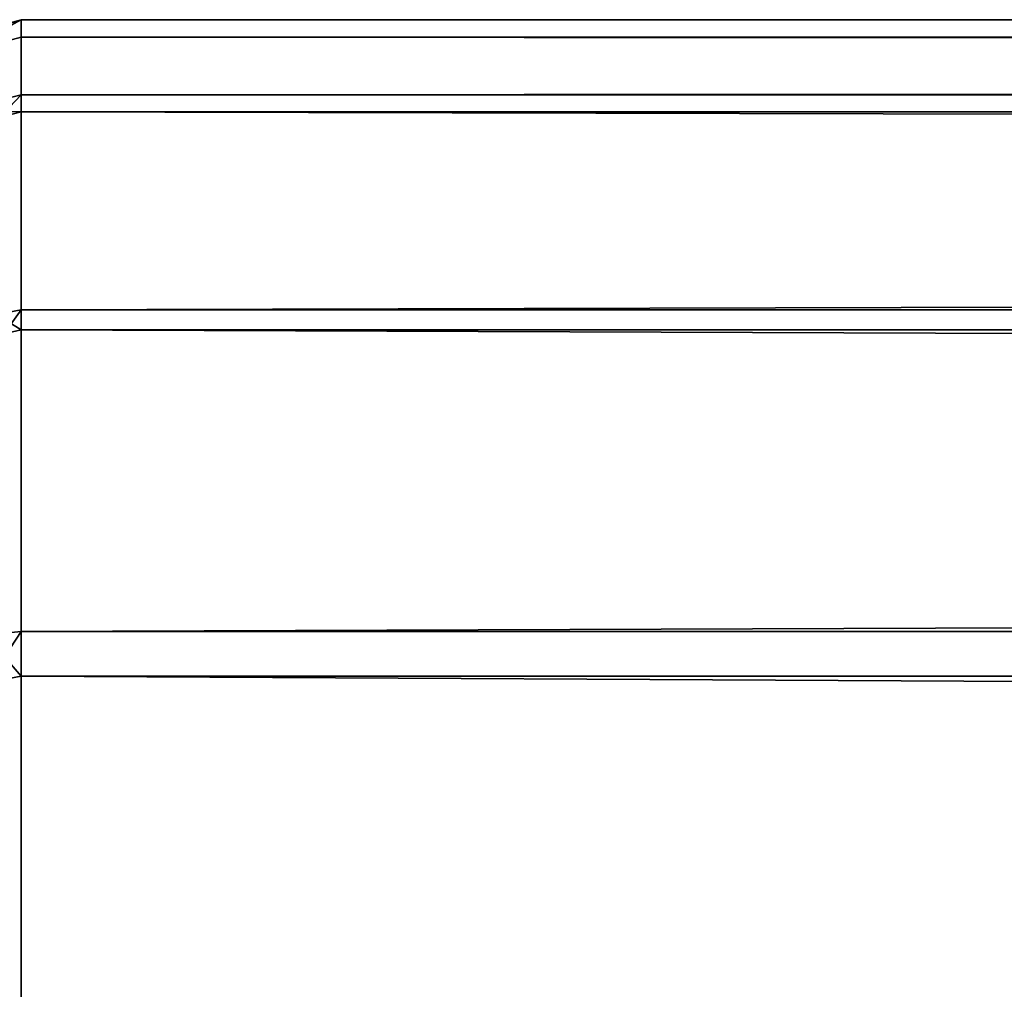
# Model space of a CAD drawing. Header units: inches. Extents: x 0 to 46, y -28.1 to 0.1.
# Tile 40 of 122: x 0.249 to 0.746, y -0.48 to 0.009. Entities that reach past the tile are written whole.
import ezdxf

# ---------------------------------------------------------------- set-up
doc = ezdxf.new("R2010")
doc.units = ezdxf.units.IN
doc.header["$LTSCALE"] = 0.03937
doc.header["$MEASUREMENT"] = 0
doc.layers.add('A-FURN-3-ST', color=151, linetype='Continuous')

msp = doc.modelspace()

# ---------------------------------------------------------------- meshes
at = {"layer": 'A-FURN-3-ST'}
mesh = msp.add_polyface(dxfattribs=at)
corners = [(0.25, -1.1, 18), (45.75, -1.1, 18), (0.25, -0.81543, 17.96255), (45.75, -0.81543, 17.96255), (0.25, -0.55024, 17.85277), (45.75, -0.55024, 17.85277), (0.25, -0.32248, 17.67812), (45.75, -0.32248, 17.67812), (0.25, -0.14765, 17.45049), (45.75, -0.14765, 17.45049), (0.25, -0.03766, 17.18538), (45.75, -0.03766, 17.18538), (0.25, 0, 16.90085), (45.75, 0.00877, 5.50038), (0.25, 0.00877, 5.50038), (0.25, -0.02918, 5.30892), (45.75, -0.02918, 5.30892), (0.25, -0.13754, 5.14658), (45.75, -0.13754, 5.14658), (0.25, -0.2998, 5.0381), (45.75, -0.2998, 5.0381), (0.25, -0.49123, 5), (0.25, -27.51, 5), (0.125, -0.49123, 5.03349), (0.125, -27.51, 5.03349), (0.03349, -0.49123, 5.125), (0.03349, -0.14469, 5.35669), (0.125, -0.02472, 5.50036), (0.125, -0.06013, 5.32172), (0.125, -0.16123, 5.17026), (0.125, -0.31262, 5.06904), (0.03349, -0.125, 16.90075), (0.125, -0.03349, 16.90082), (0.125, -0.07001, 17.17669), (0.03349, -0.84777, 17.84181), (0.125, -1.1, 17.96651), (0.125, -0.8241, 17.9302), (0.03349, -0.41084, 17.58969), (0.125, -0.34616, 17.65442), (0.125, -0.17665, 17.43373), (0.03349, -0.25588, 17.38793), (0.03349, -0.15838, 17.15295), (0.125, -0.56698, 17.82376), (0.125, -26.91, 17.96651), (0.25, -26.91, 18)]
mesh.append_faces([[corners[k] for k in face] for face in [(0, 1, 2), (2, 3, 4), (4, 5, 6), (6, 7, 8), (8, 9, 10), (10, 11, 12), (12, 13, 14), (14, 13, 15), (15, 16, 17), (17, 18, 19), (19, 20, 21), (21, 22, 23), (23, 24, 25), (26, 27, 28), (28, 27, 14), (28, 14, 15), (28, 15, 29), (29, 15, 17), (29, 17, 30), (30, 17, 19), (30, 19, 23), (23, 19, 21), (23, 25, 30), (27, 31, 32), (27, 32, 14), (14, 32, 12), (31, 33, 32), (32, 33, 10), (32, 10, 12), (34, 35, 36), (37, 38, 39, 40), (40, 39, 33, 41), (35, 0, 36), (36, 0, 2), (36, 2, 42), (42, 2, 4), (42, 4, 38), (38, 4, 6), (38, 6, 39), (39, 6, 8), (39, 8, 33), (33, 8, 10), (35, 43, 0), (44, 1, 0)]])
mesh = msp.add_polyface(dxfattribs=at)
corners = [(45.875, -0.49123, 5.03349), (45.875, -27.51, 5.03349), (45.75, -0.49123, 5), (45.75, 0.00877, 5.50038), (45.875, -0.02472, 5.50036), (45.75, -0.02918, 5.30892), (45.875, -0.06013, 5.32172), (45.75, -0.13754, 5.14658), (45.875, -0.16123, 5.17026), (45.75, -0.2998, 5.0381), (45.875, -0.31262, 5.06904), (45.96651, -0.34766, 5.15357), (45.96651, -0.11623, 5.50029), (45.96651, -0.14469, 5.35669), (45.96651, -0.22596, 5.23494), (45.75, 0, 16.90085), (45.875, -0.03349, 16.90082), (45.75, -1.1, 18), (45.875, -1.1, 17.96651), (45.75, -0.81543, 17.96255), (45.875, -0.8241, 17.9302), (45.75, -0.55024, 17.85277), (45.875, -0.56698, 17.82376), (45.75, -0.32248, 17.67812), (45.875, -0.34616, 17.65442), (45.75, -0.14765, 17.45049), (45.875, -0.17665, 17.43373), (45.75, -0.03766, 17.18538), (45.875, -0.07001, 17.17669), (45.96651, -0.15838, 17.15295), (45.96651, -1.1, 17.875), (45.75, -26.91, 18), (45.875, -26.91, 17.96651), (0.25, -0.81543, 17.96255), (0.25, -0.55024, 17.85277), (0.25, -0.32248, 17.67812), (0.25, -0.14765, 17.45049), (0.25, -0.03766, 17.18538), (0.25, 0, 16.90085), (0.25, -0.02918, 5.30892), (0.25, -0.13754, 5.14658), (0.25, -0.2998, 5.0381), (0.25, -0.49123, 5), (45.75, -27.51, 5)]
mesh.append_faces([[corners[k] for k in face] for face in [(0, 1, 2), (3, 4, 5), (5, 4, 6), (5, 6, 7), (7, 6, 8), (7, 8, 9), (9, 8, 10), (9, 10, 2), (2, 10, 0), (0, 10, 11), (12, 6, 4), (8, 6, 13, 14), (3, 15, 4), (4, 15, 16), (4, 16, 12), (17, 18, 19), (19, 18, 20), (19, 20, 21), (21, 20, 22), (21, 22, 23), (23, 22, 24), (23, 24, 25), (25, 24, 26), (25, 26, 27), (27, 26, 28), (27, 28, 15), (15, 28, 16), (16, 28, 29), (18, 30, 20), (17, 31, 18), (18, 32, 30), (33, 17, 19), (34, 19, 21), (35, 21, 23), (36, 23, 25), (37, 25, 27), (38, 27, 15), (15, 3, 38), (39, 3, 5), (40, 5, 7), (41, 7, 9), (42, 9, 2), (2, 43, 42)]])

doc.saveas('drawing.dxf')
